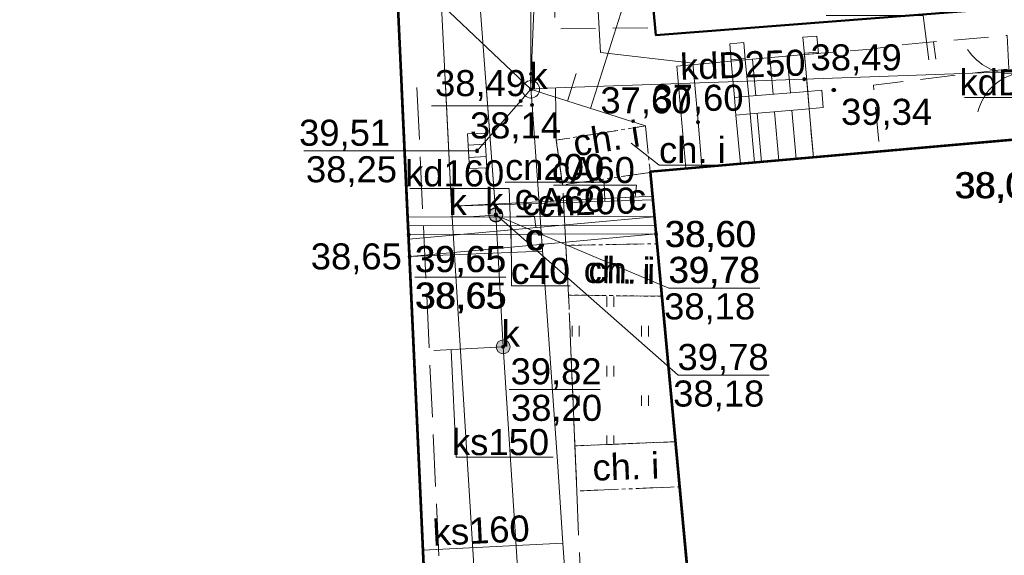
# Model space of a CAD drawing. Header units: millimetres. Extents: x 6503307 to 6504695, y 5886099 to 5887123.
# Tile 54 of 77: x 6504072 to 6504101, y 5886278 to 5886293. Entities that reach past the tile are written whole.
import ezdxf
from ezdxf.enums import TextEntityAlignment as Align

# ---------------------------------------------------------------- set-up
doc = ezdxf.new("R2010")
doc.units = ezdxf.units.MM
for name, pattern in [('OTKC_A05', [1.5, 1, -0.5]), ('OTKJ_A05', [2, 1.5, -0.5]), ('OTZT_A05', [1.5, 1, -0.5])]:
    doc.linetypes.add(name, pattern=pattern)
for name, color, linetype, lineweight in [('Budynki EGiB', 18, 'Continuous', 0), ('isa_V10520003E16E075_TUsr', 7, 'Continuous', 25), ('isa_V10520003E16E075_TUsr_19165818BF56C1D4', 5, 'OTKJ_A05', 25), ('Komunikacja (obszary)', 18, 'Continuous', 0), ('Obiekty związane z budynkami EGiB (obszary)', 18, 'Continuous', 0), ('Pikiety', 18, 'Continuous', 0), ('Przewody wodociągowe', 5, 'Continuous', 0), ('Urządzenia towarzyszące (linie)', 18, 'Continuous', 0), ('Zagospodarowanie terenu (obszary)', 18, 'Continuous', 0)]:
    doc.layers.add(name, color=color, linetype=linetype, lineweight=lineweight)
for name, color, linetype, lineweight, true_color in [('Przewody ciepłownicze', 7, 'Continuous', 0, 0xd200d2), ('Przewody kanalizacyjne', 7, 'Continuous', 0, 0x803300), ('Punkty o określonej wysokości', 7, 'Continuous', 0, 0x803300), ('Symbole liniowe', 7, 'Continuous', 0, 0x0a0909), ('Urządzenia związane z siecią (punkty)', 7, 'Continuous', 0, 0x803300)]:
    doc.layers.add(name, color=color, linetype=linetype, lineweight=lineweight, true_color=true_color)
doc.styles.add('DOMYSLNA_CZCIONKA', font='arial.ttf')

# ---------------------------------------------------------------- blocks, each defined once
blk = doc.blocks.new('OTRS_P05')
at = {"layer": 'isa_V10520003E16E075_TUsr', "true_color": 0x0a0909}
h = blk.add_hatch(color=18, dxfattribs=at)
h.dxf.hatch_style = 1
h.paths.add_polyline_path([(0.09, 0, 1), (-0.09, 0, 1)])
at = {"layer": 'isa_V10520003E16E075_TUsr', "color": 18, "true_color": 0x0a0909}
blk.add_lwpolyline([(0.09, 0, 1), (-0.09, 0, 1)], format="xyb", close=True, dxfattribs=at)
at = {"layer": 'isa_V10520003E16E075_TUsr_19165818BF56C1D4', "color": 18, "true_color": 0x0a0909}
blk.add_circle((0, 0), 0.09, dxfattribs=at)
blk = doc.blocks.new('SUKU_P05')
at = {"lineweight": 18, "true_color": 0x803300}
h = blk.add_hatch(color=36, dxfattribs=at)
h.dxf.hatch_style = 1
h.paths.add_polyline_path([(0.4, 0, 1), (-0.4, 0, 1)])
at = {"color": 36, "lineweight": 18, "true_color": 0x803300}
blk.add_circle((0, 0), 0.4, dxfattribs=at)
blk = doc.blocks.new('SUKS_P05')
at = {"color": 36, "linetype": 'Continuous', "lineweight": 18, "true_color": 0x803300}
blk.add_circle((0, 0), 0.5, dxfattribs=at)
blk = doc.blocks.new('SUKK_P05')
at = {"color": 36, "linetype": 'Continuous', "lineweight": 18, "true_color": 0x803300}
for p, q in [((-1, 0.5), (-1, -0.5)), ((1, 0.5), (-1, 0.5)), ((-0.35, 0.5), (-0.35, -0.5)), ((0.35, 0.5), (0.35, -0.5)), ((1, -0.5), (1, 0.5)), ((-1, -0.5), (1, -0.5))]:
    blk.add_line(p, q, dxfattribs=at)
blk = doc.blocks.new('SUPS01_05')
at = {"lineweight": 18, "true_color": 0x803300}
h = blk.add_hatch(color=36, dxfattribs=at)
h.dxf.hatch_style = 1
h.paths.add_polyline_path([(-0.09, 0, 1), (0.09, 0, 1)])
at = {"color": 18, "lineweight": 18, "true_color": 0x0a0909}
blk.add_circle((0, 0), 0.09, dxfattribs=at)
blk = doc.blocks.new('SUPS01_02')
at = {"lineweight": 18, "true_color": 0xd200d2}
h = blk.add_hatch(color=212, dxfattribs=at)
h.dxf.hatch_style = 1
h.paths.add_polyline_path([(-0.09, 0, 1), (0.09, 0, 1)])
at = {"color": 18, "lineweight": 18, "true_color": 0x0a0909}
blk.add_circle((0, 0), 0.09, dxfattribs=at)
blk = doc.blocks.new('SUPS01_08')
at = {"lineweight": 18, "true_color": 0x0000ff}
h = blk.add_hatch(color=5, dxfattribs=at)
h.dxf.hatch_style = 1
h.paths.add_polyline_path([(0.09, 0, 1), (-0.09, 0, 1)])
at = {"color": 18, "lineweight": 18, "true_color": 0x0a0909}
blk.add_circle((0, 0), 0.09, dxfattribs=at)

msp = doc.modelspace()

# ---------------------------------------------------------------- hatches: boundary and pattern name
at = {"layer": 'Zagospodarowanie terenu (obszary)'}
h = msp.add_hatch(dxfattribs=at)
h.set_pattern_fill('OTZT', color=256, scale=0.2, style=0, pattern_type=0)
h.set_pattern_definition([(90, (6504088.136, 5886282.046), (-2, 1e-16), [0.3, -1.7]), (90, (6504088.336, 5886282.046), (-2, 1e-16), [0.3, -1.7]), (90, (6504089.136, 5886280.896), (-2, 1e-16), [0.3, -1.7]), (90, (6504089.336, 5886280.896), (-2, 1e-16), [0.3, -1.7])])
h.paths.add_polyline_path([(6504091.10889, 5886281.01719), (6504090.71863, 5886285.20025), (6504088.03599, 5886285.23806), (6504088.21899, 5886280.89606)], flags=0)
at = {"layer": 'Zagospodarowanie terenu (obszary)', "ltscale": 0.1}
h = msp.add_hatch(dxfattribs=at)
h.set_pattern_fill('OTZT', color=256, style=0)
h.set_pattern_definition([(90, (6504088.136, 5886282.046), (-2, 1e-16), [0.3, -1.7]), (90, (6504088.336, 5886282.046), (-2, 1e-16), [0.3, -1.7]), (90, (6504089.136, 5886280.896), (-2, 1e-16), [0.3, -1.7]), (90, (6504089.336, 5886280.896), (-2, 1e-16), [0.3, -1.7])])
h.paths.add_polyline_path([(6504091.10889, 5886281.01719), (6504090.71863, 5886285.20025), (6504088.03599, 5886285.23806), (6504088.21899, 5886280.89606)], flags=16)

# ---------------------------------------------------------------- linework, layer by layer
at = {"color": 0, "lineweight": 18}
for centre, radius, start, end in [((6504100.80923, 5886293.13393), 1.52845, 212.718827, 272.991273), ((6504101.30072, 5886290.1325), 1.53144, 105.595693, 165.738336)]:
    msp.add_arc(centre, radius, start, end, dxfattribs=at)
at = {"layer": 'Budynki EGiB', "color": 7, "linetype": 'Continuous', "lineweight": 53}
for p, q in [((6504084.20399, 5886270.15706), (6504083.23903, 5886291.17458)), ((6504101.89399, 5886289.79706), (6504090.38399, 5886288.78706)), ((6504090.38399, 5886288.78706), (6504094.04399, 5886249.55706))]:
    msp.add_line(p, q, dxfattribs=at)
at = {"layer": 'Budynki EGiB', "color": 0, "linetype": 'Continuous', "lineweight": 50, "flags": 128}
msp.add_lwpolyline([(6504100.24399, 5886297.80706), (6504090.16399, 5886296.89706), (6504090.54399, 5886292.71706), (6504100.57399, 5886293.49706), (6504100.24399, 5886297.80706)], close=True, dxfattribs=at)
at = {"layer": 'Budynki EGiB', "color": 7, "linetype": 'Continuous', "lineweight": 53, "flags": 128}
for points in [[(6504058.72399, 5886293.90706), (6504059.88399, 5886269.04706), (6504084.20399, 5886270.15706), (6504083.06399, 5886294.98706), (6504072.29438, 5886294.5092), (6504065.28394, 5886294.19814), (6504058.72399, 5886293.90706)], [(6504101.89399, 5886289.79706), (6504090.38399, 5886288.78706), (6504094.04399, 5886249.55706), (6504094.33399, 5886249.57706), (6504095.48399, 5886234.63706), (6504106.53399, 5886235.76706), (6504105.09399, 5886250.47706), (6504105.35399, 5886250.54706), (6504101.89399, 5886289.79706)]]:
    msp.add_lwpolyline(points, close=True, dxfattribs=at)
at = {"layer": 'Komunikacja (obszary)', "color": 7, "linetype": 'OTKJ_A05', "lineweight": 0}
for p, q in [((6504087.68299, 5886289.69406), (6504087.66023, 5886291.56389)), ((6504083.67316, 5886291.2128), (6504084.65399, 5886270.16706)), ((6504087.86399, 5886288.40706), (6504087.68299, 5886289.69406)), ((6504087.95399, 5886286.66706), (6504087.86399, 5886288.40706)), ((6504088.03599, 5886285.23806), (6504087.95399, 5886286.66706)), ((6504088.21899, 5886280.89606), (6504088.03599, 5886285.23806)), ((6504088.27399, 5886279.59706), (6504088.21899, 5886280.89606)), ((6504088.40799, 5886276.32506), (6504088.27399, 5886279.59706))]:
    msp.add_line(p, q, dxfattribs=at)
at = {"layer": 'Komunikacja (obszary)', "color": 0, "linetype": 'OTKC_A05', "lineweight": 18, "flags": 128}
msp.add_lwpolyline([(6504087.64399, 5886294.22706), (6504087.64399, 5886292.89706), (6504090.51699, 5886292.93306), (6504090.52434, 5886292.93323), (6504090.40434, 5886294.25326), (6504090.39899, 5886294.25306), (6504087.64399, 5886294.22706)], close=True, dxfattribs=at)
at = {"layer": 'Komunikacja (obszary)', "color": 0, "linetype": 'Continuous', "lineweight": 0, "flags": 128}
for points in [[(6504095.4497, 5886293.27972), (6504098.24506, 5886293.27972), (6504098.41114, 5886292.00325)], [(6504089.8385, 5886289.60743), (6504090.64023, 5886288.97857), (6504092.56178, 5886288.97857)]]:
    msp.add_lwpolyline(points, dxfattribs=at)
at = {"layer": 'Komunikacja (obszary)', "color": 7, "linetype": 'OTKC_A05', "lineweight": 0, "flags": 128}
msp.add_lwpolyline([(6504100.71399, 5886291.74706), (6504100.66057, 5886292.70865), (6504097.82386, 5886292.45886), (6504096.73399, 5886292.31706), (6504094.82399, 5886292.15706), (6504095.08382, 5886289.19947), (6504096.99399, 5886289.36709), (6504096.81299, 5886291.28106)], close=True, dxfattribs=at)
at = {"layer": 'Komunikacja (obszary)', "color": 7, "linetype": 'Continuous', "lineweight": 0, "flags": 128}
msp.add_lwpolyline([(6504098.54381, 5886292.52225), (6504098.60813, 5886292.02783)], dxfattribs=at)
at = {"layer": 'Komunikacja (obszary)', "color": 18, "linetype": 'OTKC_A05', "lineweight": 18, "true_color": 0x000000, "flags": 128}
for points in [[(6504087.68299, 5886289.69406), (6504087.86399, 5886288.40706), (6504090.3863, 5886288.76232), (6504090.25099, 5886290.10306), (6504087.68299, 5886289.69406)], [(6504087.95399, 5886286.66706), (6504088.03599, 5886285.23806), (6504090.71499, 5886285.20006), (6504090.57737, 5886286.71436), (6504087.95399, 5886286.66706)], [(6504088.21899, 5886280.89606), (6504088.27399, 5886279.59706), (6504091.22599, 5886279.72106), (6504091.18634, 5886280.1871), (6504091.10889, 5886281.01719), (6504088.21899, 5886280.89606)]]:
    msp.add_lwpolyline(points, close=True, dxfattribs=at)
at = {"layer": 'Komunikacja (obszary)', "color": 7, "linetype": 'OTKC_A05', "lineweight": 0, "ltscale": 0.1, "flags": 128}
for points in [[(6504087.68299, 5886289.69406), (6504087.86399, 5886288.40706), (6504090.3863, 5886288.76232), (6504090.25099, 5886290.10306)], [(6504087.95399, 5886286.66706), (6504088.03599, 5886285.23806), (6504090.71499, 5886285.20006), (6504090.57737, 5886286.71436)], [(6504088.21899, 5886280.89606), (6504088.27399, 5886279.59706), (6504091.22599, 5886279.72106), (6504091.18634, 5886280.1871), (6504091.10889, 5886281.01719)]]:
    msp.add_lwpolyline(points, close=True, dxfattribs=at)
at = {"layer": 'Obiekty związane z budynkami EGiB (obszary)', "color": 18, "linetype": 'Continuous', "lineweight": 18, "true_color": 0x000000, "flags": 128}
for points in [[(6504092.71399, 5886291.96706), (6504093.12399, 5886292.00706), (6504093.08399, 5886292.50706), (6504092.67399, 5886292.46706), (6504092.71399, 5886291.96706)], [(6504094.78399, 5886292.65706), (6504094.82399, 5886292.15706), (6504095.23399, 5886292.18706), (6504095.18399, 5886292.68706), (6504094.78399, 5886292.65706)], [(6504091.41309, 5886288.88735), (6504092.98656, 5886289.01544), (6504092.85399, 5886290.41706), (6504092.81399, 5886290.91706), (6504092.71399, 5886291.96706), (6504091.15399, 5886291.82706), (6504091.41309, 5886288.88735)], [(6504093.12399, 5886292.00706), (6504093.22399, 5886290.95706), (6504094.92399, 5886291.09706), (6504094.82399, 5886292.15706), (6504093.12399, 5886292.00706)], [(6504094.92399, 5886291.09706), (6504094.96399, 5886290.59706), (6504095.36399, 5886290.63706), (6504095.32399, 5886291.13706), (6504094.92399, 5886291.09706)], [(6504092.81399, 5886290.91706), (6504092.85399, 5886290.41706), (6504093.26399, 5886290.44706), (6504093.22399, 5886290.95706), (6504092.81399, 5886290.91706)], [(6504093.38372, 5886289.05029), (6504095.08379, 5886289.19947), (6504094.96399, 5886290.59706), (6504093.26399, 5886290.44706), (6504093.38372, 5886289.05029)]]:
    msp.add_lwpolyline(points, close=True, dxfattribs=at)
at = {"layer": 'Obiekty związane z budynkami EGiB (obszary)', "color": 250, "linetype": 'Continuous', "lineweight": 13, "flags": 128}
for points in [[(6504095.23399, 5886292.18706), (6504095.22966, 5886292.23042), (6504094.821, 5886292.19444), (6504094.82399, 5886292.15706)], [(6504093.12399, 5886292.00706), (6504093.12098, 5886292.04474), (6504092.71067, 5886292.00861), (6504092.71399, 5886291.96706)]]:
    msp.add_lwpolyline(points, close=True, dxfattribs=at)
at = {"layer": 'Obiekty związane z budynkami EGiB (obszary)', "color": 250, "linetype": 'Continuous', "lineweight": 13, "ltscale": 0.1, "flags": 128}
for points in [[(6504091.41309, 5886288.88735), (6504092.98656, 5886289.01544), (6504092.85399, 5886290.41706), (6504092.81399, 5886290.91706), (6504092.71399, 5886291.96706), (6504091.15399, 5886291.82706)], [(6504093.12399, 5886292.00706), (6504093.22399, 5886290.95706), (6504094.92399, 5886291.09706), (6504094.82399, 5886292.15706)], [(6504094.92399, 5886291.09706), (6504094.96399, 5886290.59706), (6504095.36399, 5886290.63706), (6504095.32399, 5886291.13706)], [(6504092.81399, 5886290.91706), (6504092.85399, 5886290.41706), (6504093.26399, 5886290.44706), (6504093.22399, 5886290.95706)], [(6504093.38372, 5886289.05029), (6504095.08379, 5886289.19947), (6504094.96399, 5886290.59706), (6504093.26399, 5886290.44706)]]:
    msp.add_lwpolyline(points, close=True, dxfattribs=at)
at = {"layer": 'Przewody ciepłownicze', "color": 212, "linetype": 'Continuous', "lineweight": 18, "true_color": 0xd200d2, "flags": 128}
for points in [[(6504083.86399, 5886308.56706), (6504084.01399, 5886307.76706), (6504084.14399, 5886304.39706), (6504082.60399, 5886304.27706), (6504082.82399, 5886301.27706), (6504083.99399, 5886301.22706), (6504084.66399, 5886287.79706), (6504085.93399, 5886267.39706), (6504087.26399, 5886247.45706), (6504092.21399, 5886247.60706), (6504092.24399, 5886247.23706), (6504091.83399, 5886246.74706)], [(6504084.66399, 5886287.79706), (6504090.45399, 5886288.08706)], [(6504084.66399, 5886287.79706), (6504090.46399, 5886287.97706)], [(6504083.43399, 5886286.84706), (6504090.50399, 5886287.48706)], [(6504083.42399, 5886287.22706), (6504090.52399, 5886287.24706)], [(6504083.46399, 5886286.34706), (6504090.55399, 5886286.99706)]]:
    msp.add_lwpolyline(points, dxfattribs=at)
at = {"layer": 'Przewody ciepłownicze', "color": 212, "linetype": 'Continuous', "lineweight": 0, "flags": 128}
msp.add_lwpolyline([(6504084.49, 5886291.28473), (6504084.66399, 5886287.79706), (6504085.93399, 5886267.39706), (6504087.26399, 5886247.45706), (6504092.21399, 5886247.60706), (6504092.24399, 5886247.23706), (6504091.83399, 5886246.74706)], dxfattribs=at)
at = {"layer": 'Przewody ciepłownicze', "color": 18, "linetype": 'Continuous', "lineweight": 0, "true_color": 0x000000, "flags": 128}
for points in [[(6504086.20812, 5886288.49003), (6504089.06283, 5886288.49003), (6504089.08008, 5886287.93411)], [(6504086.38551, 5886287.2354), (6504086.3904, 5886285.49899), (6504088.07969, 5886285.49899)]]:
    msp.add_lwpolyline(points, dxfattribs=at)
at = {"layer": 'Przewody ciepłownicze', "color": 250, "linetype": 'Continuous', "lineweight": 0, "ltscale": 0.1, "flags": 128}
for points in [[(6504087.60629, 5886288.4034), (6504089.99442, 5886288.4034), (6504089.95462, 5886288.06205)], [(6504086.53658, 5886287.50576), (6504087.06046, 5886287.50576), (6504087.09013, 5886287.17803)], [(6504086.38551, 5886287.2354), (6504086.3904, 5886285.49899), (6504088.07969, 5886285.49899)]]:
    msp.add_lwpolyline(points, dxfattribs=at)
at = {"layer": 'Przewody ciepłownicze', "color": 212, "linetype": 'Continuous', "lineweight": 0, "ltscale": 0.1, "flags": 128}
for points in [[(6504084.66399, 5886287.79706), (6504090.45399, 5886288.08706)], [(6504084.66399, 5886287.79706), (6504090.46399, 5886287.97706)], [(6504083.43399, 5886286.84706), (6504090.50399, 5886287.48706)], [(6504083.42399, 5886287.22706), (6504090.52399, 5886287.24706)], [(6504083.46399, 5886286.34706), (6504090.55399, 5886286.99706)]]:
    msp.add_lwpolyline(points, dxfattribs=at)
at = {"layer": 'Przewody kanalizacyjne', "color": 36, "linetype": 'Continuous', "lineweight": 18, "true_color": 0x803300, "flags": 128}
for points in [[(6504086.95399, 5886291.15706), (6504086.96399, 5886291.60706), (6504087.50399, 5886304.54706)], [(6504105.81399, 5886301.88706), (6504084.80399, 5886302.69706), (6504085.94399, 5886287.55706), (6504086.15399, 5886283.74706), (6504086.83399, 5886273.26706), (6504087.90399, 5886256.49706)], [(6504082.92399, 5886294.97706), (6504083.16399, 5886294.75706), (6504086.95399, 5886291.15706)], [(6504103.60399, 5886291.77706), (6504103.15399, 5886291.74706), (6504094.82399, 5886291.44706), (6504087.40399, 5886291.18706), (6504086.95399, 5886291.15706)], [(6504086.95399, 5886291.15706), (6504086.65399, 5886290.81706), (6504085.40399, 5886289.38706)], [(6504086.95399, 5886291.15706), (6504087.38399, 5886291.01706), (6504090.25399, 5886290.10706)], [(6504086.95399, 5886291.15706), (6504086.98399, 5886290.70706), (6504087.71399, 5886280.44706), (6504087.87399, 5886278.09706), (6504088.39399, 5886270.79706), (6504088.67399, 5886266.84706), (6504089.82399, 5886250.66706), (6504089.85399, 5886250.21706)], [(6504083.46399, 5886286.34706), (6504087.28399, 5886286.49706)], [(6504086.15399, 5886283.74706), (6504084.15399, 5886283.63706)], [(6504083.84399, 5886277.89706), (6504087.87399, 5886278.09706)]]:
    msp.add_lwpolyline(points, dxfattribs=at)
at = {"layer": 'Przewody kanalizacyjne', "color": 0, "linetype": 'Continuous', "lineweight": 0, "flags": 128}
msp.add_lwpolyline([(6504088.67246, 5886290.60852), (6504090.28008, 5886295.67869), (6504093.89143, 5886295.67869)], dxfattribs=at)
at = {"layer": 'Przewody kanalizacyjne', "color": 46, "linetype": 'Continuous', "lineweight": 0, "ltscale": 0.1, "flags": 128}
for points in [[(6504103.60399, 5886291.77706), (6504103.15399, 5886291.74706), (6504094.82399, 5886291.44706), (6504087.40399, 5886291.18706), (6504086.95399, 5886291.15706)], [(6504086.95399, 5886291.15706), (6504086.65399, 5886290.81706), (6504085.40399, 5886289.38706)], [(6504086.95399, 5886291.15706), (6504086.98399, 5886290.70706), (6504087.71399, 5886280.44706), (6504087.87399, 5886278.09706), (6504088.39399, 5886270.79706), (6504088.67399, 5886266.84706), (6504089.82399, 5886250.66706), (6504089.85399, 5886250.21706)], [(6504086.95399, 5886291.15706), (6504087.38399, 5886291.01706), (6504090.25399, 5886290.10706)], [(6504083.46399, 5886286.34706), (6504087.28399, 5886286.49706)], [(6504086.15399, 5886283.74706), (6504084.15399, 5886283.63706)], [(6504083.84399, 5886277.89706), (6504087.87399, 5886278.09706)]]:
    msp.add_lwpolyline(points, dxfattribs=at)
at = {"layer": 'Przewody kanalizacyjne', "color": 46, "linetype": 'Continuous', "lineweight": 0, "flags": 128}
for points in [[(6504085.65558, 5886291.38737), (6504085.94399, 5886287.55706), (6504086.15399, 5886283.74706), (6504086.83399, 5886273.26706), (6504087.90399, 5886256.49706)], [(6504086.62195, 5886291.47246), (6504086.95399, 5886291.15706)], [(6504086.95399, 5886291.15706), (6504086.96167, 5886291.50238)]]:
    msp.add_lwpolyline(points, dxfattribs=at)
at = {"layer": 'Przewody kanalizacyjne', "color": 250, "linetype": 'Continuous', "lineweight": 0, "flags": 128}
for points in [[(6504086.9455, 5886291.50095), (6504086.95399, 5886291.15706)], [(6504088.0026, 5886290.82092), (6504088.25477, 5886291.61624)]]:
    msp.add_lwpolyline(points, dxfattribs=at)
at = {"layer": 'Przewody kanalizacyjne', "color": 18, "linetype": 'Continuous', "lineweight": 0, "true_color": 0x000000, "flags": 128}
for points in [[(6504099.43516, 5886290.92537), (6504103.04652, 5886290.92537), (6504103.06805, 5886290.91223)], [(6504084.65324, 5886283.66452), (6504084.79689, 5886280.57312), (6504087.59276, 5886280.57312)]]:
    msp.add_lwpolyline(points, dxfattribs=at)
at = {"layer": 'Przewody kanalizacyjne', "color": 250, "linetype": 'Continuous', "lineweight": 0, "ltscale": 0.1, "flags": 128}
for points in [[(6504099.43516, 5886290.92537), (6504103.04652, 5886290.92537), (6504103.06805, 5886290.91223)], [(6504083.47059, 5886288.30523), (6504086.3253, 5886288.30523), (6504086.39766, 5886286.46226)], [(6504084.65324, 5886283.66452), (6504084.79689, 5886280.57312), (6504087.59276, 5886280.57312)]]:
    msp.add_lwpolyline(points, dxfattribs=at)
at = {"layer": 'Przewody wodociągowe', "color": 5, "linetype": 'Continuous', "lineweight": 18, "true_color": 0x0000ff, "flags": 128}
msp.add_lwpolyline([(6504091.87399, 5886288.91706), (6504091.87399, 5886288.93706), (6504091.76399, 5886290.21706), (6504091.61399, 5886291.90706), (6504088.95399, 5886292.21706), (6504088.50399, 5886300.26706), (6504070.46399, 5886300.05706), (6504070.72399, 5886294.43706)], dxfattribs=at)
at = {"layer": 'Przewody wodociągowe', "color": 5, "linetype": 'Continuous', "lineweight": 0, "flags": 128}
msp.add_lwpolyline([(6504091.87399, 5886288.91706), (6504091.87399, 5886288.93706), (6504091.76399, 5886290.21706), (6504091.61399, 5886291.90706), (6504091.58966, 5886291.9099)], dxfattribs=at)
at = {"layer": 'Punkty o określonej wysokości', "color": 36, "linetype": 'Continuous', "lineweight": 0, "true_color": 0x803300, "flags": 128}
for points in [[(6504084.33206, 5886294.52165), (6504086.95399, 5886294.52165), (6504086.95399, 5886291.15706)], [(6504084.08903, 5886290.68449), (6504086.71096, 5886290.68449)], [(6504085.94299, 5886287.53906), (6504090.92466, 5886285.4362), (6504093.54659, 5886285.4362)], [(6504090.92466, 5886285.4362), (6504093.54659, 5886285.4362)], [(6504086.32877, 5886282.51685), (6504088.9507, 5886282.51685)]]:
    msp.add_lwpolyline(points, dxfattribs=at)
at = {"layer": 'Punkty o określonej wysokości', "color": 46, "linetype": 'Continuous', "lineweight": 0, "flags": 128}
msp.add_lwpolyline([(6504086.95399, 5886291.5017), (6504086.95399, 5886291.15706)], dxfattribs=at)
at = {"layer": 'Punkty o określonej wysokości', "color": 46, "linetype": 'Continuous', "lineweight": 0, "ltscale": 0.1, "flags": 128}
for points in [[(6504080.41833, 5886289.38306), (6504083.04026, 5886289.38306), (6504085.39999, 5886289.38306)], [(6504080.41833, 5886289.38306), (6504083.04026, 5886289.38306)], [(6504085.94299, 5886287.55456), (6504091.18685, 5886282.92826), (6504093.80879, 5886282.92826)], [(6504085.94299, 5886287.53906), (6504090.92466, 5886285.4362), (6504093.54659, 5886285.4362)], [(6504090.92466, 5886285.4362), (6504093.54659, 5886285.4362)], [(6504091.18685, 5886282.92826), (6504093.80879, 5886282.92826)], [(6504086.32877, 5886282.51685), (6504088.9507, 5886282.51685)]]:
    msp.add_lwpolyline(points, dxfattribs=at)
at = {"layer": 'Punkty o określonej wysokości', "color": 212, "linetype": 'Continuous', "lineweight": 0, "true_color": 0xd200d2, "flags": 128}
msp.add_lwpolyline([(6504083.60858, 5886285.74779), (6504086.23051, 5886285.74779)], dxfattribs=at)
at = {"layer": 'Punkty o określonej wysokości', "color": 212, "linetype": 'Continuous', "lineweight": 0, "ltscale": 0.1, "flags": 128}
msp.add_lwpolyline([(6504083.60858, 5886285.74779), (6504086.23051, 5886285.74779)], dxfattribs=at)
at = {"layer": 'Symbole liniowe', "color": 18, "linetype": 'Continuous', "lineweight": 18, "true_color": 0x0a0909, "flags": 128}
for points in [[(6504093.32977, 5886292.02522), (6504093.42895, 5886290.97394)], [(6504093.82785, 5886292.06917), (6504093.9273, 5886291.01498)], [(6504094.32592, 5886292.11311), (6504094.42565, 5886291.05602)], [(6504093.96786, 5886290.50917), (6504094.08761, 5886289.11205)], [(6504094.46593, 5886290.55312), (6504094.5857, 5886289.15576)], [(6504093.46979, 5886290.46522), (6504093.58953, 5886289.06835)]]:
    msp.add_lwpolyline(points, dxfattribs=at)
at = {"layer": 'Symbole liniowe', "color": 7, "linetype": 'Continuous', "lineweight": 0, "ltscale": 0.1, "flags": 128}
for points in [[(6504093.32977, 5886292.02522), (6504093.42895, 5886290.97394)], [(6504093.82785, 5886292.06917), (6504093.9273, 5886291.01498)], [(6504094.32592, 5886292.11311), (6504094.42565, 5886291.05602)], [(6504093.96786, 5886290.50917), (6504094.08761, 5886289.11205)], [(6504094.46593, 5886290.55312), (6504094.5857, 5886289.15576)], [(6504093.46979, 5886290.46522), (6504093.58953, 5886289.06835)]]:
    msp.add_lwpolyline(points, dxfattribs=at)
at = {"layer": 'Urządzenia towarzyszące (linie)', "color": 18, "linetype": 'Continuous', "lineweight": 18, "true_color": 0x000000, "flags": 128}
for points in [[(6504090.50399, 5886287.49706), (6504083.40399, 5886287.47706)], [(6504083.43399, 5886286.97706), (6504090.55399, 5886286.99706)]]:
    msp.add_lwpolyline(points, dxfattribs=at)
at = {"layer": 'Urządzenia towarzyszące (linie)', "color": 250, "linetype": 'Continuous', "lineweight": 0, "ltscale": 0.1, "flags": 128}
for points in [[(6504090.50399, 5886287.49706), (6504083.40399, 5886287.47706)], [(6504083.43399, 5886286.97706), (6504090.55399, 5886286.99706)]]:
    msp.add_lwpolyline(points, dxfattribs=at)
at = {"layer": 'Urządzenia związane z siecią (punkty)', "color": 250, "linetype": 'Continuous', "lineweight": 0, "ltscale": 0.1, "flags": 128}
msp.add_lwpolyline([(6504084.63431, 5886287.48706), (6504085.15818, 5886287.48706), (6504085.94399, 5886287.53706)], dxfattribs=at)
at = {"layer": 'Zagospodarowanie terenu (obszary)', "color": 18, "linetype": 'OTZT_A05', "lineweight": 18, "true_color": 0x000000, "flags": 128}
msp.add_lwpolyline([(6504091.10889, 5886281.01719), (6504090.71863, 5886285.20025), (6504088.03599, 5886285.23806), (6504088.21899, 5886280.89606), (6504091.10889, 5886281.01719)], close=True, dxfattribs=at)
at = {"layer": 'Zagospodarowanie terenu (obszary)', "color": 250, "linetype": 'OTZT_A05', "lineweight": 13, "ltscale": 0.1, "flags": 128}
msp.add_lwpolyline([(6504091.10889, 5886281.01719), (6504090.71863, 5886285.20025), (6504088.03599, 5886285.23806), (6504088.21899, 5886280.89606)], close=True, dxfattribs=at)

# ---------------------------------------------------------------- block references
at = {"layer": 'Pikiety', "color": 18, "true_color": 0x000000, "xscale": 0.5, "yscale": 0.5, "zscale": 0.5}
msp.add_blockref('OTRS_P05', (6504095.671, 5886291.13706), dxfattribs=at)
at = {"layer": 'Pikiety', "color": 250, "ltscale": 0.1, "xscale": 0.05, "yscale": 0.05, "zscale": 0.05}
msp.add_blockref('OTRS_P05', (6504095.671, 5886291.13706), dxfattribs=at)
at = {"layer": 'Punkty o określonej wysokości', "color": 36, "true_color": 0x803300, "xscale": 0.5, "yscale": 0.5, "zscale": 0.5}
for p in [(6504086.96099, 5886291.60706), (6504094.82099, 5886291.44906), (6504086.95399, 5886291.15706), (6504086.65699, 5886290.81906), (6504086.98599, 5886290.70806), (6504085.39999, 5886289.38306), (6504085.94299, 5886287.55456), (6504085.94299, 5886287.53906), (6504083.46047, 5886286.34902), (6504086.15199, 5886283.74506)]:
    msp.add_blockref('SUPS01_05', p, dxfattribs=at)
at = {"layer": 'Punkty o określonej wysokości', "color": 46, "ltscale": 0.1, "xscale": 0.05, "yscale": 0.05, "zscale": 0.05}
for p in [(6504094.82099, 5886291.44906), (6504086.95399, 5886291.15706), (6504086.65699, 5886290.81906), (6504086.98599, 5886290.70806), (6504085.39999, 5886289.38306), (6504085.94299, 5886287.55456), (6504085.94299, 5886287.53906), (6504083.46047, 5886286.34902), (6504086.15199, 5886283.74506)]:
    msp.add_blockref('SUPS01_05', p, dxfattribs=at)
at = {"layer": 'Punkty o określonej wysokości', "color": 5, "true_color": 0x0000ff, "xscale": 0.5, "yscale": 0.5, "zscale": 0.5}
msp.add_blockref('SUPS01_08', (6504091.76199, 5886290.21306), dxfattribs=at)
at = {"layer": 'Punkty o określonej wysokości', "color": 5, "ltscale": 0.1, "xscale": 0.05, "yscale": 0.05, "zscale": 0.05}
msp.add_blockref('SUPS01_08', (6504091.76199, 5886290.21306), dxfattribs=at)
at = {"layer": 'Punkty o określonej wysokości', "color": 212, "true_color": 0xd200d2, "xscale": 0.5, "yscale": 0.5, "zscale": 0.5}
for p in [(6504083.4318, 5886286.976), (6504090.55131, 5886286.99372)]:
    msp.add_blockref('SUPS01_02', p, dxfattribs=at)
at = {"layer": 'Punkty o określonej wysokości', "color": 212, "ltscale": 0.1, "xscale": 0.05, "yscale": 0.05, "zscale": 0.05}
for p in [(6504083.4318, 5886286.976), (6504090.55131, 5886286.99372)]:
    msp.add_blockref('SUPS01_02', p, dxfattribs=at)
at = {"layer": 'Urządzenia związane z siecią (punkty)', "color": 36, "true_color": 0x803300, "xscale": 0.5, "yscale": 0.5, "zscale": 0.5}
for name, p in [('SUKS_P05', (6504086.95399, 5886291.15706)), ('SUKU_P05', (6504085.94399, 5886287.55706)), ('SUKU_P05', (6504085.94399, 5886287.53706)), ('SUKU_P05', (6504086.15399, 5886283.74706))]:
    msp.add_blockref(name, p, dxfattribs=at)
at = {"layer": 'Urządzenia związane z siecią (punkty)', "color": 46, "ltscale": 0.1, "xscale": 0.05, "yscale": 0.05, "zscale": 0.05}
for name, p in [('SUKS_P05', (6504086.95399, 5886291.15706)), ('SUKU_P05', (6504085.94399, 5886287.55706)), ('SUKU_P05', (6504085.94399, 5886287.53706)), ('SUKU_P05', (6504086.15399, 5886283.74706))]:
    msp.add_blockref(name, p, dxfattribs=at)
at = {"layer": 'Urządzenia związane z siecią (punkty)', "color": 36, "true_color": 0x803300, "xscale": 0.5, "yscale": 0.5, "zscale": 0.5, "rotation": 92.98000000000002}
msp.add_blockref('SUKK_P05', (6504085.40399, 5886289.38706), dxfattribs=at)
at = {"layer": 'Urządzenia związane z siecią (punkty)', "color": 46, "ltscale": 0.1, "xscale": 0.05, "yscale": 0.05, "zscale": 0.05, "rotation": 92.98000000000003}
msp.add_blockref('SUKK_P05', (6504085.40399, 5886289.38706), dxfattribs=at)

# ---------------------------------------------------------------- texts
at = {"layer": 'Komunikacja (obszary)', "color": 7, "lineweight": 0, "style": 'DOMYSLNA_CZCIONKA'}
for rotation, p in [(9, (6504089.12081, 5886289.7451)), (359, (6504089.43306, 5886285.94826)), (2, (6504089.68486, 5886280.3023))]:
    msp.add_text('ch. i', height=0.75, rotation=rotation, dxfattribs=at).set_placement(p, align=Align.MIDDLE_CENTER)
at = {"layer": 'Komunikacja (obszary)', "color": 0, "style": 'DOMYSLNA_CZCIONKA'}
msp.add_text('ch. i', height=0.75, dxfattribs=at).set_placement((6504091.60101, 5886289.40971), align=Align.MIDDLE_CENTER)
at = {"layer": 'Komunikacja (obszary)', "color": 18, "true_color": 0x0a0909, "style": 'DOMYSLNA_CZCIONKA'}
msp.add_text('ch. i', height=0.75, rotation=359, dxfattribs=at).set_placement((6504089.57003, 5886285.94587), align=Align.MIDDLE_CENTER)
at = {"layer": 'Pikiety', "color": 250, "style": 'DOMYSLNA_CZCIONKA'}
msp.add_text('39,34', height=0.75, dxfattribs=at).set_placement((6504097.19117, 5886290.50957), align=Align.MIDDLE_CENTER)
at = {"layer": 'Przewody ciepłownicze', "color": 212, "true_color": 0xd200d2, "style": 'DOMYSLNA_CZCIONKA'}
for s, p in [('cn200', (6504087.63547, 5886288.92296)), ('c40', (6504087.23505, 5886285.93192))]:
    msp.add_text(s, height=0.75, dxfattribs=at).set_placement(p, align=Align.MIDDLE_CENTER)
at = {"layer": 'Przewody ciepłownicze', "color": 212, "lineweight": 0, "style": 'DOMYSLNA_CZCIONKA'}
for s, p in [('cA60', (6504088.75185, 5886288.83633)), ('c', (6504086.74624, 5886288.05969)), ('c40', (6504087.22005, 5886285.93192))]:
    msp.add_text(s, height=0.75, dxfattribs=at).set_placement(p, align=Align.MIDDLE_CENTER)
at = {"layer": 'Przewody ciepłownicze', "color": 212, "true_color": 0xd200d2, "style": 'DOMYSLNA_CZCIONKA'}
for s, rotation, p in [('cA60', 2.867341, (6504087.87641, 5886287.95796)), ('c', 5.172507, (6504090.0096, 5886288.04871)), ('c', 5.238144, (6504087.0858, 5886286.90003))]:
    msp.add_text(s, height=0.75, rotation=rotation, dxfattribs=at).set_placement(p, align=Align.MIDDLE_CENTER)
at = {"layer": 'Przewody ciepłownicze', "color": 212, "lineweight": 0, "style": 'DOMYSLNA_CZCIONKA'}
for s, rotation, p in [('cn200', 1.777574, (6504088.54971, 5886287.91765)), ('c', 5.238144, (6504087.03374, 5886286.89525))]:
    msp.add_text(s, height=0.75, rotation=rotation, dxfattribs=at).set_placement(p, align=Align.MIDDLE_CENTER)
at = {"layer": 'Przewody kanalizacyjne', "color": 46, "lineweight": 0, "style": 'DOMYSLNA_CZCIONKA'}
for s, rotation, p in [('kdD250', 2.006848, (6504093.05076, 5886291.86815)), ('ks160', 2.841132, (6504085.51947, 5886278.46374))]:
    msp.add_text(s, height=0.75, rotation=rotation, dxfattribs=at).set_placement(p, align=Align.MIDDLE_CENTER)
for s, p in [('kdD150', (6504101.09442, 5886291.3583)), ('kd160', (6504084.75782, 5886288.73815)), ('ks150', (6504086.07826, 5886281.00605))]:
    msp.add_text(s, height=0.75, dxfattribs=at).set_placement(p, align=Align.MIDDLE_CENTER)
at = {"layer": 'Punkty o określonej wysokości', "color": 46, "style": 'DOMYSLNA_CZCIONKA'}
for s, p in [('38,49', (6504096.31457, 5886292.07655)), ('38,49', (6504085.50409, 5886291.33555)), ('38,14', (6504086.5093, 5886290.11835)), ('39,51', (6504081.59048, 5886289.90878)), ('38,25', (6504081.78832, 5886288.85735)), ('38,65', (6504081.92603, 5886286.34902)), ('39,78', (6504092.22082, 5886285.96191)), ('38,18', (6504092.09681, 5886284.91048)), ('39,78', (6504092.48301, 5886283.45398)), ('39,82', (6504087.67807, 5886283.04257)), ('38,18', (6504092.359, 5886282.40254)), ('38,20', (6504087.68989, 5886281.99114))]:
    msp.add_text(s, height=0.75, dxfattribs=at).set_placement(p, align=Align.MIDDLE_CENTER)
at = {"layer": 'Punkty o określonej wysokości', "color": 5, "style": 'DOMYSLNA_CZCIONKA'}
for s, p in [('37,60', (6504090.26237, 5886290.84055)), ('38,00', (6504100.4853, 5886288.39804))]:
    msp.add_text(s, height=0.75, dxfattribs=at).set_placement(p, align=Align.MIDDLE_CENTER)
at = {"layer": 'Punkty o określonej wysokości', "color": 5, "true_color": 0x0000ff, "style": 'DOMYSLNA_CZCIONKA'}
for s, p in [('37,60', (6504091.76199, 5886290.91378)), ('38,00', (6504100.45585, 5886288.39804))]:
    msp.add_text(s, height=0.75, dxfattribs=at).set_placement(p, align=Align.MIDDLE_CENTER)
at = {"layer": 'Punkty o określonej wysokości', "color": 212, "true_color": 0xd200d2, "style": 'DOMYSLNA_CZCIONKA'}
for s, p in [('38,60', (6504092.11227, 5886286.99372)), ('39,65', (6504084.91954, 5886286.27351)), ('38,65', (6504084.91954, 5886285.22208))]:
    msp.add_text(s, height=0.75, dxfattribs=at).set_placement(p, align=Align.MIDDLE_CENTER)
at = {"layer": 'Punkty o określonej wysokości', "color": 212, "style": 'DOMYSLNA_CZCIONKA'}
for s, p in [('38,60', (6504092.12992, 5886286.99372)), ('39,65', (6504084.93426, 5886286.27351)), ('38,65', (6504084.94607, 5886285.22208))]:
    msp.add_text(s, height=0.75, dxfattribs=at).set_placement(p, align=Align.MIDDLE_CENTER)
at = {"layer": 'Punkty o określonej wysokości', "color": 36, "true_color": 0x803300, "style": 'DOMYSLNA_CZCIONKA'}
msp.add_text('39,78', height=0.75, dxfattribs=at).set_placement((6504092.23563, 5886285.96191), align=Align.MIDDLE_CENTER)
at = {"layer": 'Urządzenia związane z siecią (punkty)', "color": 46, "style": 'DOMYSLNA_CZCIONKA'}
for p in [(6504087.17365, 5886291.53913), (6504084.84689, 5886287.91206), (6504085.89464, 5886287.94206), (6504086.37365, 5886284.12913)]:
    msp.add_text('k', height=0.75, dxfattribs=at).set_placement(p, align=Align.MIDDLE_CENTER)

doc.saveas('drawing.dxf')
